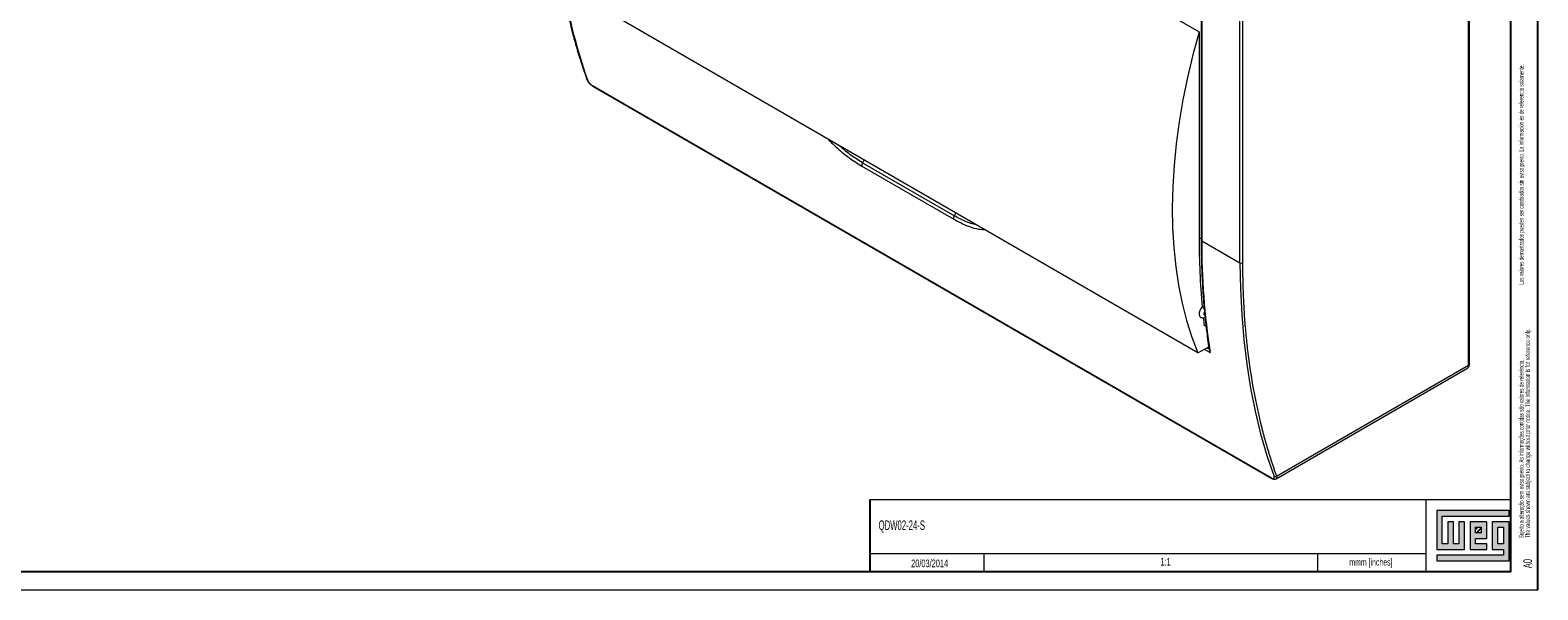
# Model space of a CAD drawing. Header units: millimetres. Extents: x 0 to 1189, y 0 to 841.
# Tile 6 of 10: x 771 to 1189, y 0 to 155. Entities that reach past the tile are written whole.
import ezdxf

# ---------------------------------------------------------------- set-up
doc = ezdxf.new("R2010")
doc.units = ezdxf.units.MM
doc.layers.add('FORMATO', color=7, linetype='Continuous')
doc.layers.add('LEGENDA', color=7, linetype='Continuous')
doc.styles.add('SLDTEXTSTYLE1', font='TXT', dxfattribs={"width": 0.605})
doc.styles.add('SLDTEXTSTYLE2', font='TXT', dxfattribs={"width": 0.569583})

# ---------------------------------------------------------------- blocks, each defined once
blk = doc.blocks.new('SW_NOTE_0')
at = {"color": 0, "linetype": 'Continuous', "lineweight": 0, "attachment_point": 1, "rotation": 90}
for s, insert, char_height, style in [('Sujeito a alteração sem aviso prévio. As informações contidas são valores de referência.                                                           Los valores demostrados pueden ser cambiados sin aviso previo. La información és de referencia solamente.', (-1.71, 0), 1.32292, 'SLDTEXTSTYLE2'), ('The values shown are subject to change without prior notice. The information is for reference only.', (0.06, 0), 1.3229, 'SLDTEXTSTYLE1')]:
    blk.add_mtext(s, dxfattribs=dict(at, insert=insert, char_height=char_height, style=style))

msp = doc.modelspace()

# ---------------------------------------------------------------- hatches: boundary and pattern name
at = {"linetype": 'Continuous'}
msp.add_hatch(color=7, dxfattribs=at).paths.add_polyline_path([(1160.99, 21.93), (1160.99, 11.15), (1168.69, 11.15), (1168.69, 18.85), (1167.15, 18.85), (1167.15, 12.69), (1165.61, 12.69), (1165.61, 18.85), (1164.07, 18.85), (1164.07, 12.69), (1162.53, 12.69), (1162.53, 20.39), (1181.01, 20.39), (1181.01, 21.93)], flags=0)
h = msp.add_hatch(color=7, dxfattribs=at)
h.paths.add_polyline_path([(1160.99, 8.07), (1181.01, 8.07), (1181.01, 18.85), (1176.39, 18.85), (1176.39, 11.15), (1179.47, 11.15), (1179.47, 9.61), (1160.99, 9.61)], flags=0)
h.paths.add_polyline_path([(1177.93, 17.31), (1179.47, 17.31), (1179.47, 12.69), (1177.93, 12.69)], flags=0)
h = msp.add_hatch(color=7, dxfattribs=at)
h.paths.add_polyline_path([(1174.85, 12.69), (1171.77, 12.69), (1171.77, 14.23), (1174.85, 14.23), (1174.85, 18.85), (1170.23, 18.85), (1170.23, 11.15), (1174.85, 11.15)], flags=0)
h.paths.add_polyline_path([(1173.31, 15.77), (1171.77, 15.77), (1171.77, 17.31), (1173.31, 17.31)], flags=0)
h = msp.add_hatch(dxfattribs=at)
h.set_pattern_fill('ANSI31', color=8, scale=0.25, style=0)
h.paths.add_polyline_path([(1173.31, 15.77), (1171.77, 15.77), (1171.77, 17.31), (1173.31, 17.31)], flags=0)

# ---------------------------------------------------------------- linework, layer by layer
at = {"color": 7, "linetype": 'Continuous', "lineweight": 15}
for p, q in [((1169.78, 62.16), (1169.78, 325.08)), ((1170.07, 62.57), (1170.07, 325.49)), ((928.3, 250.8), (1095.18, 154.47)), ((1106.49, 90.54), (1106.49, 224.45)), ((1107.2, 224.45), (1107.2, 90.54)), ((1094.82, 65.61), (927.95, 161.95)), ((1095.74, 159.86), (1095.74, 96.87)), ((1095.88, 159.94), (1095.88, 96.66)), ((1095.18, 154.47), (1095.18, 97.48)), ((1115.24, 30.95), (927.15, 139.53)), ((927.24, 139.43), (1115.33, 30.85)), ((1001.73, 117.33), (1027.19, 102.63)), ((1001.95, 118.22), (1027.41, 103.53)), ((1095.88, 96.66), (1106.49, 90.54)), ((1096.73, 75.42), (1096.81, 75.48)), ((1097.09, 72.91), (1096.57, 73.21)), ((1094.82, 65.61), (1097.84, 67.27)), ((1116.47, 30.71), (1169.36, 61.24)), ((1143.61, 47.05), (1169.78, 62.16)), ((1116.62, 31.47), (1143.61, 47.05))]:
    msp.add_line(p, q, dxfattribs=at)
at = {"color": 8, "linetype": 'Continuous', "lineweight": 15}
for p, q in [((1095.74, 97.15), (1095.18, 97.48)), ((1097.39, 67.02), (1097.93, 66.71)), ((1096.61, 66.59), (1098.19, 65.68))]:
    msp.add_line(p, q, dxfattribs=at)
at = {"color": 7, "linetype": 'Continuous', "lineweight": 0}
for p, q in [((1181.01, 21.93), (1160.99, 21.93)), ((1160.99, 21.93), (1160.99, 11.15)), ((1181.01, 20.39), (1181.01, 21.93)), ((1162.53, 20.39), (1181.01, 20.39)), ((1162.53, 12.69), (1162.53, 20.39)), ((1165.61, 18.85), (1164.07, 18.85)), ((1164.07, 18.85), (1164.07, 12.69)), ((1165.61, 12.69), (1165.61, 18.85)), ((1168.69, 18.85), (1167.15, 18.85)), ((1167.15, 18.85), (1167.15, 12.69)), ((1168.69, 11.15), (1168.69, 18.85)), ((1174.85, 18.85), (1170.23, 18.85)), ((1170.23, 18.85), (1170.23, 11.15)), ((1171.77, 17.31), (1173.31, 17.31)), ((1171.77, 15.77), (1171.77, 17.31)), ((1173.31, 17.31), (1173.31, 15.77)), ((1174.85, 14.23), (1174.85, 18.85)), ((1181.01, 18.85), (1176.39, 18.85)), ((1176.39, 18.85), (1176.39, 11.15)), ((1177.93, 12.69), (1177.93, 17.31)), ((1177.93, 17.31), (1179.47, 17.31)), ((1179.47, 17.31), (1179.47, 12.69)), ((1181.01, 8.07), (1181.01, 18.85)), ((1164.07, 12.69), (1162.53, 12.69)), ((1167.15, 12.69), (1165.61, 12.69)), ((1173.31, 15.77), (1171.77, 15.77)), ((1171.77, 14.23), (1174.85, 14.23)), ((1171.77, 12.69), (1171.77, 14.23)), ((1174.85, 12.69), (1171.77, 12.69)), ((1174.85, 11.15), (1174.85, 12.69)), ((1179.47, 12.69), (1177.93, 12.69)), ((1035.52, 10.02), (1035.52, 5)), ((1128, 10.03), (1128, 5)), ((1160.99, 11.15), (1168.69, 11.15)), ((1160.99, 9.61), (1160.99, 8.07)), ((1179.47, 9.61), (1160.99, 9.61)), ((1170.23, 11.15), (1174.85, 11.15)), ((1176.39, 11.15), (1179.47, 11.15)), ((1179.47, 11.15), (1179.47, 9.61)), ((1160.99, 8.07), (1181.01, 8.07))]:
    msp.add_line(p, q, dxfattribs=at)
at = {"color": 7, "linetype": 'Continuous', "lineweight": 15, "flags": 128}
for points in [[(1095.18, 154.47), (1093.46, 148.16), (1091.97, 141.89), (1090.7, 135.68), (1089.65, 129.53), (1088.82, 123.47), (1088.22, 117.49), (1087.86, 111.62), (1087.72, 105.88), (1087.81, 100.26), (1088.13, 94.78), (1088.69, 89.47), (1089.47, 84.32), (1090.47, 79.35), (1091.7, 74.56), (1093.15, 69.98), (1094.82, 65.61)], [(1106.49, 90.54), (1106.61, 83.29), (1106.96, 76.19), (1107.55, 69.24), (1108.37, 62.46), (1109.42, 55.85), (1110.71, 49.43), (1112.22, 43.2), (1113.97, 37.17), (1115.93, 31.35)], [(1096.03, 78.34), (1095.64, 77.86), (1095.34, 77.31), (1095.17, 76.73), (1095.14, 76.2), (1095.26, 75.77), (1095.52, 75.5)]]:
    msp.add_lwpolyline(points, dxfattribs=at)
at = {"color": 8, "linetype": 'Continuous', "lineweight": 15, "flags": 128}
msp.add_lwpolyline([(1096.76, 75.94), (1096.67, 76), (1096.59, 76.12), (1096.55, 76.29), (1096.56, 76.48), (1096.6, 76.69), (1096.66, 76.85)], dxfattribs=at)
at = {"color": 7, "linetype": 'Continuous', "lineweight": 15}
for centre, radius, start, end in [((1090.6, 197.81), 174.34, 179.1658, 198.9628), ((1305.41, 97.23), 210.23, 179.9333, 185.1564), ((1295.9, 96), 200.01, 179.8104, 188.7203), ((1106.84, 91.22), 0.769, 242.6097, 297.3903), ((1282.49, 95.32), 187.23, 186.1292, 186.7838)]:
    msp.add_arc(centre, radius, start, end, dxfattribs=at)
at = {"color": 8, "linetype": 'Continuous', "lineweight": 15}
for centre, radius, start, end in [((927.34, 139.59), 0.195, 198.5843, 238.6578), ((996.11, 121.86), 6.88, 328.107, 335.3512), ((1021.57, 107.16), 6.88, 328.107, 335.3512), ((1095.99, 96.89), 0.251, 185.6948, 245.6253), ((1115.43, 31.01), 0.195, 198.6117, 237.8554)]:
    msp.add_arc(centre, radius, start, end, dxfattribs=at)
at = {"color": 7, "linetype": 'Continuous', "lineweight": 15}
for points, knots in [([(917.67, 175.86), (917.93, 173.6), (918.48, 168.69), (919.85, 161.53), (921.14, 155.93), (922.15, 152.13), (922.76, 149.97), (923.28, 148.22), (923.67, 146.96), (923.94, 146.13), (924.29, 145.03), (924.84, 143.38), (925.31, 142.07), (925.59, 141.31)], [0, 0, 0, 0, 0.180964, 0.392496, 0.604037, 0.666095, 0.73067, 0.798942, 0.825404, 0.846034, 0.875959, 0.927299, 1, 1, 1, 1]), ([(925.59, 141.31), (925.66, 141.15), (925.81, 140.82), (926.22, 140.28), (926.64, 139.86), (926.98, 139.59), (927.15, 139.48), (927.24, 139.43)], [0, 0, 0, 0, 0.250855, 0.500003, 0.7490752, 0.8747002, 1, 1, 1, 1]), ([(925.59, 141.31), (925.6, 141.29), (925.62, 141.23), (925.68, 141.19), (925.72, 141.16)], [0, 0, 0, 0, 0.300966, 1, 1, 1, 1]), ([(925.72, 141.16), (925.77, 141.03), (925.84, 140.88), (926.03, 140.58), (926.15, 140.43), (926.41, 140.13), (926.56, 139.98), (926.78, 139.79), (926.86, 139.73), (927.01, 139.62), (927.08, 139.57), (927.15, 139.53)], [0, 0, 0, 0, 0.25, 0.25, 0.5, 0.5, 0.75, 0.75, 0.875, 0.875, 1, 1, 1, 1]), ([(1001.95, 118.22), (1001.91, 118.15), (1001.87, 118.08), (1001.84, 118), (1001.8, 117.92), (1001.77, 117.84), (1001.75, 117.76), (1001.73, 117.68), (1001.72, 117.6), (1001.72, 117.53), (1001.72, 117.51), (1001.72, 117.49), (1001.72, 117.48)], [0, 0, 0, 0, 0.2515023, 0.2515023, 0.2515023, 0.5030045, 0.5030045, 0.5030045, 0.7545068, 0.7545068, 0.7545068, 0.8115506, 0.8115506, 0.8115506, 0.8115506]), ([(1001.72, 117.48), (1001.72, 117.46), (1001.72, 117.44), (1001.72, 117.42), (1001.72, 117.4), (1001.72, 117.39), (1001.72, 117.37), (1001.73, 117.36), (1001.73, 117.34), (1001.73, 117.33)], [0.8115506, 0.8115506, 0.8115506, 0.8115506, 0.8802579, 0.8802579, 0.8802579, 0.9431335, 0.9431335, 0.9431335, 1.0000042, 1.0000042, 1.0000042, 1.0000042]), ([(1027.17, 102.78), (1027.17, 102.8), (1027.17, 102.81), (1027.17, 102.83), (1027.18, 102.9), (1027.19, 102.98), (1027.21, 103.06), (1027.23, 103.14), (1027.26, 103.22), (1027.29, 103.3), (1027.33, 103.38), (1027.37, 103.46), (1027.41, 103.53)], [0.1884494, 0.1884494, 0.1884494, 0.1884494, 0.245493, 0.245493, 0.245493, 0.4969953, 0.4969953, 0.4969953, 0.7484977, 0.7484977, 0.7484977, 1, 1, 1, 1]), ([(1027.19, 102.63), (1027.18, 102.65), (1027.18, 102.66), (1027.18, 102.68), (1027.18, 102.69), (1027.18, 102.71), (1027.17, 102.73), (1027.17, 102.74), (1027.17, 102.76), (1027.17, 102.78)], [-0.0000032, -0.0000032, -0.0000032, -0.0000032, 0.0568662, 0.0568662, 0.0568662, 0.1197418, 0.1197418, 0.1197418, 0.1884494, 0.1884494, 0.1884494, 0.1884494]), ([(1095.74, 96.87), (1095.74, 95.65), (1095.75, 93.55), (1095.81, 90.86), (1095.88, 88.78), (1096.01, 85.69), (1096.22, 82.04), (1096.56, 77.93), (1096.82, 75.23), (1097.07, 73.06), (1097.3, 71.11), (1097.62, 68.73), (1097.88, 67.01), (1098.01, 66.13)], [0, 0, 0, 0, 0.113227, 0.196594, 0.2544529, 0.3103611, 0.4913926, 0.6068066, 0.7133187, 0.7587127, 0.8239222, 0.9092013, 1, 1, 1, 1]), ([(1107.2, 90.54), (1107.2, 90.12), (1107.2, 89.28), (1107.21, 88.03), (1107.23, 86.78), (1107.25, 85.54), (1107.28, 84.3), (1107.32, 83.07), (1107.37, 81.84), (1107.42, 80.61), (1107.48, 79.39), (1107.57, 77.77), (1107.69, 75.75), (1107.87, 73.35), (1108.08, 70.97), (1108.32, 68.61), (1108.5, 67.05), (1108.59, 66.27)], [0, 0, 0, 0, 0.050014, 0.100019, 0.150018, 0.200013, 0.250005, 0.299997, 0.34999, 0.399988, 0.44999, 0.500001, 0.600009, 0.699996, 0.799979, 0.899975, 1, 1, 1, 1]), ([(1095.53, 75.49), (1095.63, 75.44), (1095.83, 75.35), (1096.16, 75.31), (1096.5, 75.33), (1096.71, 75.41), (1096.82, 75.45)], [0, 0, 0, 0, 0.2581429, 0.5129376, 0.761188, 1, 1, 1, 1]), ([(1096.58, 77.74), (1096.55, 77.8), (1096.46, 77.96), (1096.26, 78.18), (1096.1, 78.29), (1096.03, 78.34)], [0, 0, 0, 0, 0.233551, 0.623864, 1, 1, 1, 1]), ([(1098.01, 66.13), (1098.03, 66.04), (1098.05, 65.92), (1098.11, 65.81), (1098.13, 65.77)], [0, 0, 0, 0, 0.672398, 1, 1, 1, 1]), ([(1098.13, 65.77), (1098.14, 65.76), (1098.16, 65.72), (1098.18, 65.69), (1098.19, 65.68)], [0, 0, 0, 0, 0.540122, 1, 1, 1, 1]), ([(1169.36, 61.24), (1169.49, 61.33), (1169.68, 61.47), (1169.88, 61.76), (1170.03, 62.08), (1170.05, 62.38), (1170.07, 62.57)], [0, 0, 0, 0, 0.287778, 0.445012, 0.66214, 1, 1, 1, 1]), ([(1112.52, 44.83), (1112.61, 44.48), (1112.79, 43.77), (1113.07, 42.71), (1113.36, 41.66), (1113.66, 40.61), (1113.96, 39.57), (1114.27, 38.53), (1114.58, 37.51), (1114.91, 36.49), (1115.24, 35.47), (1115.57, 34.46), (1115.91, 33.46), (1116.26, 32.46), (1116.5, 31.8), (1116.62, 31.47)], [0, 0, 0, 0, 0.076958, 0.153899, 0.230825, 0.30774, 0.384647, 0.46155, 0.53845, 0.615353, 0.69226, 0.769175, 0.846101, 0.923042, 1, 1, 1, 1]), ([(1115.24, 30.95), (1115.39, 30.87), (1115.52, 30.81), (1115.69, 30.78), (1115.74, 30.78), (1115.82, 30.79), (1115.86, 30.8), (1115.92, 30.84), (1115.95, 30.86), (1115.98, 30.93), (1115.99, 30.97), (1116, 31.11), (1115.98, 31.22), (1115.93, 31.35)], [0, 0, 0, 0, 0.25, 0.25, 0.375, 0.375, 0.5, 0.5, 0.625, 0.625, 0.75, 0.75, 1, 1, 1, 1]), ([(1115.33, 30.85), (1115.44, 30.79), (1115.65, 30.68), (1115.96, 30.6), (1116.24, 30.61), (1116.39, 30.67), (1116.47, 30.71)], [0, 0, 0, 0, 0.273886, 0.532398, 0.776738, 1, 1, 1, 1]), ([(1116.62, 31.47), (1116.58, 31.43), (1116.53, 31.4), (1116.41, 31.34), (1116.35, 31.31), (1116.21, 31.29), (1116.15, 31.29), (1116.03, 31.31), (1115.97, 31.33), (1115.93, 31.35)], [0, 0, 0, 0, 0.25, 0.25, 0.5, 0.5, 0.75, 0.75, 1, 1, 1, 1])]:
    msp.add_open_spline(points, degree=3, knots=knots, dxfattribs=at)
at = {"color": 8, "linetype": 'Continuous', "lineweight": 15}
for points, knots in [([(992.38, 124.75), (993.24, 123.9), (995.18, 121.97), (998.36, 119.43), (1000.61, 118.03), (1001.73, 117.33)], [0, 0, 0, 0, 0.283067, 0.641508, 1, 1, 1, 1]), ([(1001.95, 118.22), (1000.91, 118.88), (998.83, 120.2), (996.68, 121.85), (995.66, 122.85), (995.64, 122.87)], [0, 0, 0, 0, 0.496619, 0.992531, 1, 1, 1, 1]), ([(1027.19, 102.63), (1028.29, 102.05), (1030.49, 100.89), (1033.38, 99.92), (1035.02, 99.78), (1035.74, 99.72)], [0, 0, 0, 0, 0.358491, 0.716932, 1, 1, 1, 1]), ([(1033.41, 101.07), (1033.4, 101.07), (1032.49, 101.18), (1030.48, 101.93), (1028.43, 102.99), (1027.41, 103.53)], [0, 0, 0, 0, 0.007469, 0.503381, 1, 1, 1, 1]), ([(1169.78, 62.16), (1169.75, 61.96), (1169.7, 61.57), (1169.51, 61.27), (1169.36, 61.24), (1169.36, 61.24)], [0, 0, 0, 0, 0.499949, 0.999898, 1, 1, 1, 1]), ([(1170.07, 62.57), (1170.07, 62.49), (1170.04, 62.42), (1169.99, 62.35), (1169.94, 62.28), (1169.87, 62.21), (1169.78, 62.16)], [-0.7853982, -0.7853982, -0.7853982, -0.7853982, -0.3926991, -0.3926991, -0.3926991, 0, 0, 0, 0]), ([(1116.47, 30.71), (1116.47, 30.71), (1116.58, 30.75), (1116.7, 30.97), (1116.65, 31.31), (1116.62, 31.47)], [0, 0, 0, 0, 0.020322, 0.511294, 1, 1, 1, 1])]:
    msp.add_open_spline(points, degree=3, knots=knots, dxfattribs=at)
at = {"color": 7, "linetype": 'Continuous', "lineweight": 15}
msp.add_open_spline([(1108.59, 66.27), (1109.48, 58.8), (1110.79, 51.62), (1112.52, 44.83)], degree=3, dxfattribs=at)
at = {"layer": 'FORMATO'}
for p, q in [((1189, 0), (1189, 841)), ((1181.52, 5), (1181.52, 831)), ((1004, 25), (1004, 5)), ((1181.52, 5), (22.52, 5))]:
    msp.add_line(p, q, dxfattribs=at)
at = {"layer": 'FORMATO', "lineweight": 0}
for p, q in [((1004, 25), (1181.52, 25)), ((1158, 25), (1158, 5)), ((1004, 10.02), (1035.52, 10.02)), ((1035.52, 10.02), (1158, 10.03)), ((0, 0), (1189, 0))]:
    msp.add_line(p, q, dxfattribs=at)

# ---------------------------------------------------------------- block references
at = {"color": 7, "linetype": 'Continuous', "lineweight": 0}
msp.add_blockref('SW_NOTE_0', (1185.45, 14.3), dxfattribs=at)

# ---------------------------------------------------------------- texts
at = {"layer": 'FORMATO', "insert": (1136.78, 8.62), "char_height": 1.9, "attachment_point": 1, "style": 'SLDTEXTSTYLE1'}
msp.add_mtext('mmm [inches]', dxfattribs=at)
at = {"layer": 'LEGENDA', "style": 'SLDTEXTSTYLE1'}
for s, insert, char_height, attachment_point in [('QDW02-24-S', (1006.39, 19.22), 2.646, 1), ('20/03/2014', (1020.52, 8.38), 2.117, 2), ('1:1', (1085.89, 8.85), 2.117, 2)]:
    msp.add_mtext(s, dxfattribs=dict(at, insert=insert, char_height=char_height, attachment_point=attachment_point))
at = {"layer": 'LEGENDA', "insert": (1184.98, 5.98), "char_height": 2.381, "attachment_point": 1, "rotation": 90, "style": 'SLDTEXTSTYLE1'}
msp.add_mtext('A0', dxfattribs=at)

doc.saveas('drawing.dxf')
